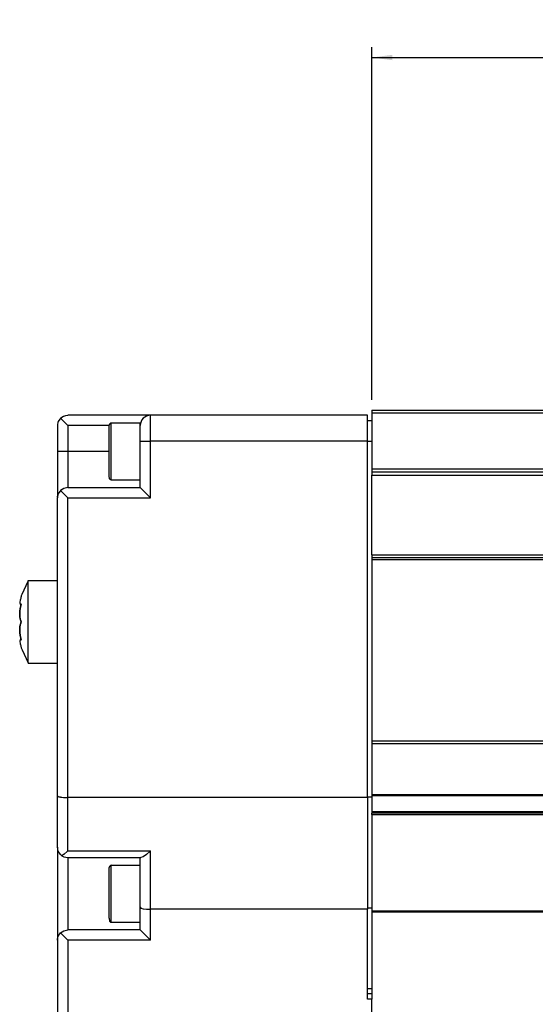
# Model space of a CAD drawing. Header units: inches. Extents: x -381 to 12428, y -418 to 176.
# Tile 5 of 32: x -231 to -181, y -103 to -8. Entities that reach past the tile are written whole.
import ezdxf

# ---------------------------------------------------------------- set-up
doc = ezdxf.new("R2010")
doc.units = ezdxf.units.IN
doc.layers.add('1', color=7, linetype='Continuous')
doc.styles.add('CONVERTER_12', font='txt.shx', dxfattribs={"width": 0.9})
doc.dimstyles.new('ME10_DIM_20', dxfattribs={"dimtxt": 2, "dimasz": 2, "dimexe": 1, "dimexo": 1, "dimgap": 1, "dimtad": 1, "dimdsep": 46, "dimtxsty": 'CONVERTER_12', "dimsah": 1, "dimcen": 0.09, "dimclrd": 2, "dimclre": 2, "dimclrt": 2, "dimadec": 0, "dimazin": 0, "dimtfac": 1, "dimtdec": 4, "dimtix": 1, "dimtmove": 0, "dimatfit": 3, "dimfxl": 1, "dimtolj": 1, "dimtzin": 0, "dimarcsym": 0})

# ---------------------------------------------------------------- blocks, each defined once
blk = doc.blocks.new('Modulo_izq__K__1__11', base_point=(-230.87744140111, -109.9277451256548))
at = {"color": 7, "linetype": 'Continuous'}
for p, q in [((-196.8224914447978, -45.52614412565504), (-196.8224914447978, -45.77614412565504)), ((-196.8224914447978, -45.52614412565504), (-43.68527465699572, -45.52614412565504)), ((-227.14648436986, -46.64506148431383), (-227.173583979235, -46.718727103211)), ((-227.088623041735, -46.52774428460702), (-227.14648436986, -46.64506148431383)), ((-226.965576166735, -46.35861205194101), (-227.088623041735, -46.52774428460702)), ((-226.9295982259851, -46.32063834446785), (-226.965576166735, -46.35861205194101)), ((-226.9295982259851, -46.32063834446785), (-226.810302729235, -46.218727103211)), ((-226.2224914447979, -47.02774512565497), (-226.9295982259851, -46.32063834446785)), ((-226.810302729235, -46.218727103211), (-226.629150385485, -46.11419676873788)), ((-226.629150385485, -46.11419676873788), (-226.605224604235, -46.10386275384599)), ((-226.605224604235, -46.10386275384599), (-226.430419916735, -46.04959487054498)), ((-226.430419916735, -46.04959487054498), (-226.2224914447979, -46.02774512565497)), ((-218.2224914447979, -46.02774512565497), (-226.2224914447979, -46.02774512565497)), ((-218.2224914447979, -48.52774512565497), (-218.2224914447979, -46.02774512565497)), ((-197.2224914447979, -46.02774512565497), (-218.2224914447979, -46.02774512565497)), ((-197.2224914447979, -48.52774512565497), (-197.2224914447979, -46.02774512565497)), ((-197.2224914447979, -46.52774512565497), (-196.8224914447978, -46.52774512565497)), ((-196.8224914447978, -45.77614412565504), (-196.8224914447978, -51.22614412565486)), ((-196.8224914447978, -45.77614412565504), (-43.85194132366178, -45.77614412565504)), ((-227.217041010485, -46.92321395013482), (-227.2224914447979, -47.02774512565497)), ((-227.2224914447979, -47.02774512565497), (-227.2224914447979, -49.52774512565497)), ((-227.173583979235, -46.718727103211), (-227.217041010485, -46.92321395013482)), ((-226.2224914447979, -47.02774512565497), (-226.2224914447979, -49.52774512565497)), ((-222.2224914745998, -47.02774512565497), (-226.2224914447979, -47.02774512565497)), ((-222.19580077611, -46.87774275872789), (-222.222412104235, -46.97774504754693)), ((-222.222412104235, -51.88363646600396), (-222.222412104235, -46.97774504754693)), ((-222.09082030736, -46.78980635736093), (-222.19580077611, -46.87774275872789)), ((-222.02246093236, -46.77774428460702), (-222.09082030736, -46.78980635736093)), ((-219.222412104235, -46.77774428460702), (-222.02246093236, -46.77774428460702)), ((-222.02246093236, -50.580123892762), (-222.02246093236, -46.77774428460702)), ((-219.2224914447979, -47.02774512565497), (-219.222412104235, -46.77774428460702)), ((-219.2224914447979, -48.52774512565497), (-219.2224914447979, -47.02774512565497)), ((-219.2224914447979, -48.52774512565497), (-218.2224914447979, -48.52774512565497)), ((-219.2224914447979, -53.02774512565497), (-219.2224914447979, -48.52774512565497)), ((-197.2224914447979, -48.52774512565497), (-218.2224914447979, -48.52774512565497)), ((-218.2224914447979, -54.02774512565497), (-218.2224914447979, -48.52774512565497)), ((-197.2224914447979, -48.52774512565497), (-196.8224914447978, -48.52774512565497)), ((-197.2224914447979, -83.02774512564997), (-197.2224914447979, -48.52774512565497)), ((-227.2224914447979, -49.52774512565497), (-227.222412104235, -53.95938109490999)), ((-226.2224914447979, -49.52774512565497), (-227.2224914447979, -49.52774512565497)), ((-222.2224914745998, -49.52774512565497), (-226.2224914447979, -49.52774512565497)), ((-226.2224914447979, -49.52774512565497), (-226.2224914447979, -53.02774512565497)), ((-222.02246093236, -52.27774428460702), (-222.02246093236, -50.580123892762)), ((-134.8074537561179, -51.22614412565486), (-196.8224914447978, -51.22614412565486)), ((-196.8224914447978, -51.22614412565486), (-196.8224914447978, -51.52614340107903)), ((-222.19580077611, -52.17774581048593), (-222.222412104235, -51.88363646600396)), ((-222.09082030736, -52.26568221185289), (-222.19580077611, -52.17774581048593)), ((-222.02246093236, -52.27774428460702), (-222.09082030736, -52.26568221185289)), ((-222.02246093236, -52.27774428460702), (-219.222412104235, -52.27774428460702)), ((-134.8224914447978, -51.52614412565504), (-196.8224914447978, -51.52614340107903)), ((-196.8224914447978, -51.52614340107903), (-196.8224914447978, -51.82614267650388)), ((-196.8224914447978, -51.82614267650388), (-134.807453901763, -51.82614267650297)), ((-196.8224914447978, -59.52614361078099), (-196.8224914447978, -51.82614267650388)), ((-226.9295982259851, -53.32063834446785), (-226.965576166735, -53.35861586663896)), ((-226.605224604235, -53.10386656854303), (-226.9295982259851, -53.32063834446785)), ((-226.9295982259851, -53.32063834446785), (-226.2224914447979, -54.02774512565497)), ((-226.8130324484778, -53.24270076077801), (-226.86523436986, -53.26169966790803)), ((-226.2224914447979, -53.02774512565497), (-226.605224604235, -53.10386656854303)), ((-226.2224914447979, -53.02774512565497), (-219.2224914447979, -53.02774512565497)), ((-219.2224914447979, -53.02774512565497), (-218.2224914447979, -54.02774512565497)), ((-227.217041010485, -53.92321776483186), (-227.2224914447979, -54.02774512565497)), ((-227.2224914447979, -82.84014399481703), (-227.2224914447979, -54.02774512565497)), ((-227.222412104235, -53.95938109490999), (-227.207275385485, -53.85409545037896)), ((-227.173583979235, -53.718727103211), (-227.217041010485, -53.92321776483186)), ((-227.14648436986, -53.64506148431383), (-227.173583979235, -53.718727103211)), ((-227.088623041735, -53.52774428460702), (-227.14648436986, -53.64506148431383)), ((-226.965576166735, -53.35861586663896), (-227.088623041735, -53.52774428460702)), ((-226.2224914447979, -83.02774512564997), (-226.2224914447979, -54.02774512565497)), ((-226.2224914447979, -54.02774512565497), (-218.2224914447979, -54.02774512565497)), ((-196.8224914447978, -59.52614361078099), (-196.8224914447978, -59.77614361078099)), ((-196.8224914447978, -59.52614361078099), (-44.98374948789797, -59.52614361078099)), ((-196.8224914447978, -59.77614361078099), (-196.8224914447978, -60.02614361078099)), ((-196.8224914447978, -59.77614361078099), (-44.817082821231, -59.77614361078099)), ((-196.8224914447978, -60.02614361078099), (-196.8224914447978, -77.52614361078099)), ((-44.65041615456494, -60.02614361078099), (-196.8224914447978, -60.02614361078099)), ((-230.64013671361, -63.33315276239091), (-230.05078124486, -62.08851431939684)), ((-230.05078124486, -62.02774619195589), (-227.222412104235, -62.02774619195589)), ((-230.05078124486, -67.39582633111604), (-230.05078124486, -62.02774619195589)), ((-230.7218335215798, -63.52774512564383), (-230.81445311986, -63.84043692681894)), ((-230.7218335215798, -63.52774512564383), (-230.64013671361, -63.33315276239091)), ((-230.86718749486, -64.09096335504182), (-230.87744140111, -64.21232604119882)), ((-230.87744140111, -64.21232604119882), (-230.82617186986, -64.32650755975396)), ((-230.843994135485, -63.96437453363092), (-230.86718749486, -64.09096335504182)), ((-230.86718749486, -65.02544592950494), (-230.82617186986, -64.70126532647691)), ((-230.82617186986, -64.70126532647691), (-230.86718749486, -65.02544592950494)), ((-230.82617186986, -63.88681220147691), (-230.843994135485, -63.96437453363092)), ((-230.81445311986, -63.84043692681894), (-230.82617186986, -63.88681220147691)), ((-230.82617186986, -64.32650755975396), (-230.81445311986, -64.32505416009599)), ((-230.7386868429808, -64.32650822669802), (-230.82617186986, -64.32650755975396)), ((-230.82617186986, -64.70126532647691), (-230.81445311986, -64.63711546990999)), ((-230.81445311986, -64.63711546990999), (-230.82617186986, -64.70126532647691)), ((-230.81445311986, -64.32505416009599), (-230.7218335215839, -64.25997817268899)), ((-230.81445311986, -64.63711546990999), (-230.804443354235, -64.5860881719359)), ((-230.804443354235, -64.5860881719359), (-230.81445311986, -64.63711546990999)), ((-230.7218335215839, -64.25997817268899), (-230.804443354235, -64.5860881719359)), ((-230.804443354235, -64.5860881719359), (-230.7386868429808, -64.32650822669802)), ((-230.87744140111, -65.27577399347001), (-230.86718749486, -65.02544592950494)), ((-230.86718749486, -65.02544592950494), (-230.87744140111, -65.27577399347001)), ((-230.876220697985, -65.35572814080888), (-230.87744140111, -65.27577399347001)), ((-230.87744140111, -65.27577399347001), (-230.876220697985, -65.35572814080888)), ((-230.86718749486, -65.50843047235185), (-230.876220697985, -65.35572814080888)), ((-230.876220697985, -65.35572814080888), (-230.86718749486, -65.50843047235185)), ((-230.82617186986, -65.76271628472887), (-230.86718749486, -65.50843047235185)), ((-230.86718749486, -65.50843047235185), (-230.82617186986, -65.76271628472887)), ((-230.86718749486, -66.54706000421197), (-230.876220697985, -66.69976233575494)), ((-230.876220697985, -66.69976233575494), (-230.86718749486, -66.54706000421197)), ((-230.82617186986, -66.29277419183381), (-230.86718749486, -66.54706000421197)), ((-230.86718749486, -66.54706000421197), (-230.82617186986, -66.29277419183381)), ((-230.81445311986, -65.80708312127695), (-230.82617186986, -65.76271628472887)), ((-230.82617186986, -65.76271628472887), (-230.81445311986, -65.80708312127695)), ((-230.81445311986, -66.24840735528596), (-230.82617186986, -66.29277419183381)), ((-230.82617186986, -66.29277419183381), (-230.81445311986, -66.24840735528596)), ((-230.7218335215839, -66.02774512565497), (-230.81445311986, -65.80708312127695)), ((-230.81445311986, -65.80708312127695), (-230.7218335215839, -66.02774512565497)), ((-230.7218335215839, -66.02774512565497), (-230.81445311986, -66.24840735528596)), ((-230.81445311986, -66.24840735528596), (-230.7218335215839, -66.02774512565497)), ((-230.876220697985, -66.69976233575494), (-230.87744140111, -66.77971648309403)), ((-230.87744140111, -66.77971648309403), (-230.876220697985, -66.69976233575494)), ((-230.87744140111, -66.77971648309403), (-230.86718749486, -67.03004454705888)), ((-230.86718749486, -67.03004454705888), (-230.87744140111, -66.77971648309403)), ((-230.86718749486, -67.03004454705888), (-230.82617186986, -67.354225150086)), ((-230.82617186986, -67.354225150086), (-230.86718749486, -67.03004454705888)), ((-230.82617186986, -67.354225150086), (-230.81445311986, -67.41837309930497)), ((-230.81445311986, -67.41837309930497), (-230.82617186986, -67.354225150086)), ((-230.81445311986, -67.41837309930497), (-230.804443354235, -67.46940230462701)), ((-230.804443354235, -67.46940230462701), (-230.81445311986, -67.41837309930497)), ((-230.804443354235, -67.46940230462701), (-230.7218335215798, -67.79551207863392)), ((-230.7386864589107, -67.72898358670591), (-230.804443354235, -67.46940230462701)), ((-230.05078124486, -69.96697615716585), (-230.05078124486, -67.39582633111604)), ((-230.82617186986, -67.72898291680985), (-230.87744140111, -67.84316443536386)), ((-230.87744140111, -67.84316443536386), (-230.86718749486, -67.96452521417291)), ((-230.86718749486, -67.96452521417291), (-230.843994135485, -68.09111403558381)), ((-230.843994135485, -68.09111403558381), (-230.82617186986, -68.1686592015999)), ((-230.7386864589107, -67.72898358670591), (-230.82617186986, -67.72898291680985)), ((-230.81445311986, -67.73043631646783), (-230.82617186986, -67.72898291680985)), ((-230.82617186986, -68.1686592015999), (-230.81445311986, -68.21505354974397)), ((-230.7218335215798, -67.79551207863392), (-230.81445311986, -67.73043631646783)), ((-230.81445311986, -68.21505354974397), (-230.7218335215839, -68.52774512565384)), ((-230.7218335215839, -68.52774512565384), (-230.64013671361, -68.72233771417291)), ((-230.64013671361, -68.72233771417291), (-230.05078124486, -69.96697615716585)), ((-230.05078124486, -69.96697615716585), (-230.05078124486, -70.02774428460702)), ((-230.05078124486, -70.02774428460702), (-230.05078124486, -69.96697615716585)), ((-230.05078124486, -70.02774428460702), (-227.222412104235, -70.02774428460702)), ((-196.8224914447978, -77.52614361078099), (-196.8224914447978, -77.77614361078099)), ((-196.8224914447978, -77.52614361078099), (-44.98374948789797, -77.52614361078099)), ((-196.8224914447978, -77.77614361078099), (-196.8224914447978, -82.72962818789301)), ((-196.8224914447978, -77.77614361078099), (-44.817082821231, -77.77614361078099)), ((-227.2224914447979, -87.82774512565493), (-227.2224914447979, -82.84014399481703)), ((-227.2224914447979, -82.84014399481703), (-227.217041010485, -82.85975360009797)), ((-227.217041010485, -82.85975360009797), (-227.173583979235, -82.89811610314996)), ((-196.8224914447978, -82.72962818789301), (-196.8224914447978, -82.82046831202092)), ((-196.8224914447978, -82.72962818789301), (-44.48759736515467, -82.72962818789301)), ((-196.8224914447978, -82.82046831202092), (-196.8224914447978, -84.36910425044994)), ((-196.8224914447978, -82.82046831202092), (-44.54815744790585, -82.82046831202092)), ((-227.173583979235, -82.89811610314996), (-227.14648436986, -82.911935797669)), ((-227.14648436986, -82.911935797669), (-227.088623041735, -82.93394469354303)), ((-227.088623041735, -82.93394469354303), (-226.965576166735, -82.96567391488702)), ((-226.965576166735, -82.96567391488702), (-226.92968749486, -82.97279833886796)), ((-226.92968749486, -82.97279833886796), (-226.810302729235, -82.99191664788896)), ((-226.810302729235, -82.99191664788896), (-226.629150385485, -83.0115260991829)), ((-226.629150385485, -83.0115260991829), (-226.605224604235, -83.01346491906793)), ((-226.605224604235, -83.01346491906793), (-226.430419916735, -83.02364586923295)), ((-226.430419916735, -83.02364586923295), (-226.2224914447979, -83.02774512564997)), ((-226.2224914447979, -88.19019138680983), (-226.2224914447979, -83.02774512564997)), ((-197.2224914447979, -83.02774512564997), (-226.2224914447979, -83.02774512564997)), ((-197.2224914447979, -82.93481852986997), (-196.8224914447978, -82.93481852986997)), ((-197.2224914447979, -83.02774512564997), (-197.2224914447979, -93.82774512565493)), ((-196.8224914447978, -84.36910425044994), (-196.822509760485, -84.52825926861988)), ((-44.31567382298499, -84.52825926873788), (-196.822509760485, -84.52825926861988)), ((-196.822509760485, -84.54060935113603), (-196.822509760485, -84.52825926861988)), ((-196.8224914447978, -84.65081547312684), (-196.822509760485, -84.54060935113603)), ((-196.8224914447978, -84.36910425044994), (-44.42177572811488, -84.36910425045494)), ((-196.8224914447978, -84.65081547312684), (-196.8224914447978, -94.02198389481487)), ((-196.8224914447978, -84.65081547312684), (-44.23396824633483, -84.65081547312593)), ((-227.2224914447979, -87.82774512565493), (-227.222412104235, -96.78194235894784)), ((-227.14648436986, -88.21042872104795), (-227.2224914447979, -87.82774512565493)), ((-226.92968749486, -88.53485154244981), (-227.14648436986, -88.21042872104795)), ((-226.7870947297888, -88.65310754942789), (-226.92968749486, -88.53485154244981)), ((-226.625244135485, -88.53485154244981), (-226.7870947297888, -88.65310754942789)), ((-226.605224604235, -88.51926468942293), (-226.625244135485, -88.53485154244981)), ((-226.244384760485, -88.21042872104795), (-226.605224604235, -88.51926468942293)), ((-226.2224914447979, -88.19019138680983), (-226.244384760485, -88.21042872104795)), ((-226.2224914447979, -88.19019138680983), (-218.2224914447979, -88.19019138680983)), ((-218.625244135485, -88.53485154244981), (-218.92968749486, -88.74306058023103)), ((-218.605224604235, -88.51926468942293), (-218.625244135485, -88.53485154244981)), ((-218.244384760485, -88.21042872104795), (-218.605224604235, -88.51926468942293)), ((-218.2224914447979, -88.19019138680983), (-218.244384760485, -88.21042872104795)), ((-218.2224914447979, -93.82774512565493), (-218.2224914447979, -88.19019138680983)), ((-226.7870947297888, -88.65310754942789), (-226.605224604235, -88.7516245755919)), ((-226.605224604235, -88.7516245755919), (-226.2224914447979, -88.82774512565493)), ((-226.2224914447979, -88.82774512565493), (-226.2224914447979, -95.82774512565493)), ((-226.2224914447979, -88.82774512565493), (-219.1544961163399, -88.82774512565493)), ((-219.2224914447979, -93.64014399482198), (-219.2224914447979, -88.82774512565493)), ((-218.94482421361, -88.7516245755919), (-219.1544961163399, -88.82774512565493)), ((-218.92968749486, -88.74306058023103), (-218.94482421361, -88.7516245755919)), ((-222.19580077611, -89.677745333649), (-222.222412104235, -89.77774476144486)), ((-222.222412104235, -94.68363808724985), (-222.222412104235, -89.77774476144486)), ((-222.09082030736, -89.58980702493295), (-222.19580077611, -89.677745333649)), ((-222.02246093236, -89.57774495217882), (-222.09082030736, -89.58980702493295)), ((-222.02246093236, -89.57774495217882), (-219.222412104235, -89.57774495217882)), ((-222.02246093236, -95.07774495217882), (-222.02246093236, -89.57774495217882)), ((-219.2224914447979, -95.82774512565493), (-219.2224914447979, -93.64014399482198)), ((-219.2224914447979, -93.64014399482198), (-219.14648436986, -93.71193551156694)), ((-219.14648436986, -93.71193551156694), (-218.92968749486, -93.77279805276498)), ((-218.92968749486, -93.77279805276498), (-218.605224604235, -93.81346463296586)), ((-218.605224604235, -93.81346463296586), (-218.2224914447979, -93.82774512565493)), ((-218.2224914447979, -96.82774512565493), (-218.2224914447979, -93.82774512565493)), ((-197.2224914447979, -93.82774512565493), (-218.2224914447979, -93.82774512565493)), ((-196.8224914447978, -93.73394424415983), (-197.2224914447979, -93.73394424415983)), ((-197.2224914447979, -102.527745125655), (-197.2224914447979, -93.82774512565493)), ((-196.8224914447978, -94.02198389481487), (-196.8224914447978, -94.11403465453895)), ((-44.01583450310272, -94.02198389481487), (-196.8224914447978, -94.02198389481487)), ((-196.8224914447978, -94.11403465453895), (-196.8224914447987, -102.527745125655)), ((-44.07720167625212, -94.11403465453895), (-196.8224914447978, -94.11403465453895)), ((-222.222412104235, -94.68363808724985), (-222.19580077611, -94.97774552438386)), ((-222.19580077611, -94.97774552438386), (-222.09082030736, -95.06568383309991)), ((-222.09082030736, -95.06568383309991), (-222.02246093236, -95.07774495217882)), ((-222.02246093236, -95.07774495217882), (-219.222412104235, -95.07774495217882)), ((-227.14648436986, -96.44506262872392), (-226.9295982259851, -96.12063834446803)), ((-226.9295982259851, -96.12063834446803), (-226.605224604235, -95.90386532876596)), ((-226.2224914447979, -96.82774512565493), (-226.9295982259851, -96.12063834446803)), ((-226.605224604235, -95.90386532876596), (-226.2224914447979, -95.82774512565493)), ((-219.2224914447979, -95.82774512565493), (-226.2224914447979, -95.82774512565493)), ((-219.2224914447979, -95.82774512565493), (-218.2224914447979, -96.82774512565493)), ((-227.2224914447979, -96.82774512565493), (-227.14648436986, -96.44506262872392)), ((-227.2224914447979, -96.82774512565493), (-227.2224914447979, -104.9277451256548)), ((-227.222412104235, -96.78194235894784), (-227.207275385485, -96.65409659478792)), ((-226.2224914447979, -96.82774512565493), (-226.2224914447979, -104.9277451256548)), ((-218.2224914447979, -96.82774512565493), (-226.2224914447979, -96.82774512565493)), ((-196.8224914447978, -101.5277448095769), (-197.2224914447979, -101.5277448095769)), ((-196.8224914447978, -102.0277448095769), (-197.2224914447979, -102.0277448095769)), ((-196.8224914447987, -102.527745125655), (-197.2224914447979, -102.527745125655)), ((-196.8224914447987, -104.527745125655), (-196.8224914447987, -102.527745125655))]:
    blk.add_line(p, q, dxfattribs=at)
blk.add_arc((-218.2224914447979, -47.02774512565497), 1, 90, 180, dxfattribs=at)
blk = doc.blocks.new('F-114__14', base_point=(-230.87744140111, -131.9738496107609))
blk.add_blockref('Modulo_izq__K__1__11', (-230.87744140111, -109.9277451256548))
blk = doc.blocks.new('*D95')
at = {"layer": '1', "color": 2, "linetype": 'Continuous'}
for p, q in [((-196.8224914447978, -44.52614412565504), (-196.8224914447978, -10.4068141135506)), ((-131.8224914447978, -50.52614412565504), (-131.8224914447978, -10.4068141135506)), ((-196.8224914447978, -11.4068141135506), (-131.8224914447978, -11.4068141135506))]:
    blk.add_line(p, q, dxfattribs=at)
at = {"layer": '1', "color": 2}
for points in [[(-194.8224914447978, -11.1435091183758), (-194.8224914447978, -11.67011910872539), (-196.8224914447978, -11.4068141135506)], [(-133.8224914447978, -11.67011910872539), (-133.8224914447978, -11.1435091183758), (-131.8224914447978, -11.4068141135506)]]:
    blk.add_solid(points, dxfattribs=at)
at = {"layer": '1', "color": 2, "insert": (-166.8889233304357, -10.4068141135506), "char_height": 2, "attachment_point": 7, "rotation": 0.00013888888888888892, "line_spacing_factor": 0.60024009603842, "style": 'CONVERTER_12'}
blk.add_mtext('65', dxfattribs=at)
blk = doc.blocks.new('Alzado1__15', base_point=(2037.00000000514, -87.9999999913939))
blk.add_blockref('F-114__14', (-230.87744140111, -131.9738496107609))
at = {"layer": '1'}
dim = blk.add_linear_dim(base=(-196.8224914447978, -11.4068141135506), p1=(-131.8224914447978, -51.52614412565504), p2=(-196.8224914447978, -45.52614412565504), dimstyle='ME10_DIM_20', dxfattribs=at)
dim.commit()
dim.dimension.update_dxf_attribs({"geometry": '*D95', "text_midpoint": (-165.3889233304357, -9.4068141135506), "text_rotation": 0.00013888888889})

msp = doc.modelspace()

# ---------------------------------------------------------------- block references
msp.add_blockref('Alzado1__15', (2037.00000000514, -87.9999999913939))

doc.saveas('drawing.dxf')
